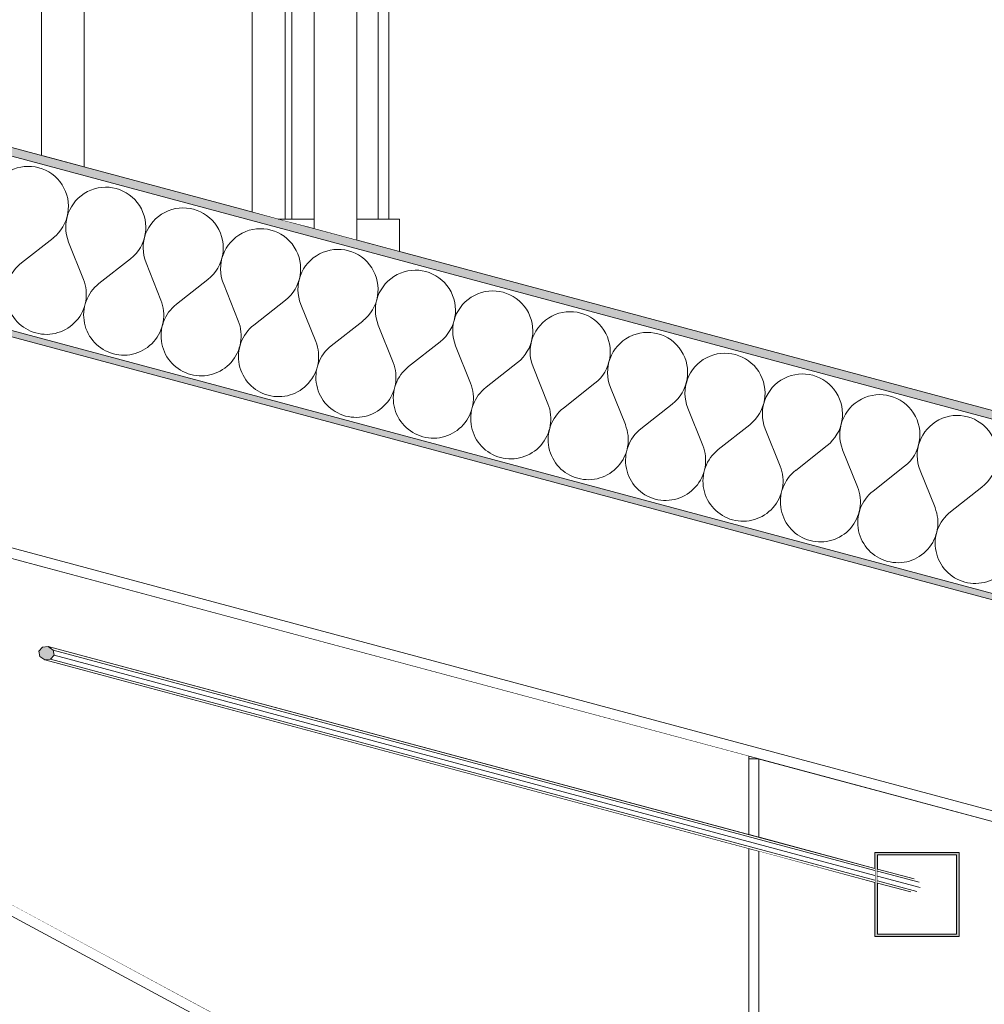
# Model space of a CAD drawing. Header units: millimetres. Extents: x -12989 to 381717, y -50461 to 30884.
# Tile 58 of 63: x 377119 to 378265, y -40516 to -39346. Entities that reach past the tile are written whole.
import ezdxf

# ---------------------------------------------------------------- set-up
doc = ezdxf.new("R2010")
doc.units = ezdxf.units.MM
doc.header["$MEASUREMENT"] = 0
doc.linetypes.add('Wipeout_Contour', pattern=[1000, 0, -1000])
for name, color, linetype in [('A_WYM_SYTUACJA', 7, 'Continuous'), ('AS_Belki.Import IFC', 7, 'Continuous'), ('AS_Blachy.Import IFC', 7, 'Continuous'), ('Nowe_04-ŚCIANY DZIAŁOWE', 7, 'Continuous'), ('Nowe_A__DACHY', 7, 'Continuous'), ('Nowe_A_WN_WYPOSAZENIE', 7, 'Continuous')]:
    doc.layers.add(name, color=color, linetype=linetype)
for name, color, linetype, lineweight in [('A_WYM_SYTUACJA_Nr_pióra__1', 7, 'Continuous', 13), ('A_WYM_SYTUACJA_Nr_pióra__45', 7, 'Continuous', 15), ('A_WYM_SYTUACJA_Nr_pióra__85', 7, 'Continuous', 13), ('AS_Belki.Import IFC_Nr_pióra__1', 7, 'Continuous', 13), ('AS_Belki.Import IFC_Nr_pióra__90', 7, 'Continuous', 13), ('AS_Blachy.Import IFC_Nr_pióra__4', 7, 'Continuous', 13), ('Nowe_A__DACHY_Nr_pióra__52', 7, 'Continuous', 15), ('Nowe_A__DACHY_Nr_pióra__72', 7, 'Continuous', 13), ('Nowe_A_WN_WYPOSAZENIE_Nr_pióra__4', 7, 'Continuous', 13)]:
    doc.layers.add(name, color=color, linetype=linetype, lineweight=lineweight)
doc.layers.add('Nowe_A__DACHY_Nr_pióra__162', color=7, linetype='Continuous', lineweight=5, true_color=0x6a6a6a)
doc.layers.add('Nowe_A__DACHY_Nr_pióra__174', color=7, linetype='Continuous', lineweight=5, true_color=0x6a6a6a)
doc.styles.add('STYL_AUTOMATYCZNY_5', font='arial.ttf')
doc.dimstyles.new('STYL_AUTOMATYCZNY__1', dxfattribs={"dimtxt": 139.999998, "dimasz": 57, "dimexe": 0.18, "dimexo": 0.0625, "dimgap": 0, "dimtad": 1, "dimdec": 0, "dimlfac": 0.1, "dimzin": 0, "dimdsep": 46, "dimtxsty": 'STYL_AUTOMATYCZNY_5', "dimblk": 'ARROWHEAD_6', "dimblk1": 'ARROWHEAD_6', "dimblk2": 'ARROWHEAD_6', "dimcen": 0.09, "dimse1": 1, "dimse2": 1, "dimclrd": 7, "dimclre": 7, "dimclrt": 7, "dimadec": 0, "dimazin": 0, "dimtfac": 1, "dimtdec": 4, "dimtmove": 0, "dimatfit": 3, "dimfxl": 0, "dimtolj": 1, "dimtzin": 0, "dimarcsym": 0})

# ---------------------------------------------------------------- blocks, each defined once
blk = doc.blocks.new('ElemPrzekroju_8_1', base_point=(363535.4, -45960.6))
at = {"color": 254, "linetype": 'Wipeout_Contour', "lineweight": 0, "ltscale": 1515404.826764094}
blk.add_wipeout([(376821.2, -39283.1), (376872, -39283.1), (376872, -38557), (376821.2, -38557)], dxfattribs=at).dxf.layer = 'Nowe_A_WN_WYPOSAZENIE'
at = {"color": 254, "linetype": 'Wipeout_Contour', "lineweight": 0, "ltscale": 1515618.144021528}
blk.add_wipeout([(376887.9, -39438.8), (376896.1, -39441), (376896.1, -38557), (376887.9, -38557)], dxfattribs=at).dxf.layer = 'Nowe_A_WN_WYPOSAZENIE'
at = {"color": 254, "linetype": 'Wipeout_Contour', "lineweight": 0, "ltscale": 1516741.27231344}
blk.add_wipeout([(377145, -39507.7), (377195.8, -39521.3), (377195.8, -38557), (377145, -38557)], dxfattribs=at).dxf.layer = 'Nowe_A_WN_WYPOSAZENIE'
at = {"color": 254, "linetype": 'Wipeout_Contour', "lineweight": 0, "ltscale": 1517821.763795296}
blk.add_wipeout([(377434.3, -38557), (377434.3, -39583.1), (377442.4, -39583.1), (377442.4, -38557)], dxfattribs=at).dxf.layer = 'Nowe_A_WN_WYPOSAZENIE'
at = {"color": 254, "linetype": 'Wipeout_Contour', "lineweight": 0, "ltscale": 1517981.54338207}
blk.add_wipeout([(377468.8, -39283.1), (377519.6, -39283.1), (377519.6, -38557), (377468.8, -38557)], dxfattribs=at).dxf.layer = 'Nowe_A_WN_WYPOSAZENIE'
at = {"color": 254, "linetype": 'Wipeout_Contour', "lineweight": 0, "ltscale": 1515214.662622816}
blk.add_wipeout([(376795.8, -38607.8), (376783.1, -38607.8), (376783.1, -39410.8), (376795.8, -39414.2)], dxfattribs=at).dxf.layer = 'Nowe_A_WN_WYPOSAZENIE'
at = {"color": 254, "linetype": 'Wipeout_Contour', "lineweight": 0, "ltscale": 1518281.59452651}
blk.add_wipeout([(377545, -38607.8), (377545, -39583.1), (377557.7, -39583.1), (377557.7, -38607.8)], dxfattribs=at).dxf.layer = 'Nowe_A_WN_WYPOSAZENIE'
at = {"color": 254, "linetype": 'Wipeout_Contour', "lineweight": 0, "ltscale": 1515063.853116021}
blk.add_wipeout([(376770.4, -38607.8), (376821.2, -38607.8), (376821.2, -38557), (376770.4, -38557)], dxfattribs=at).dxf.layer = 'Nowe_A_WN_WYPOSAZENIE'
at = {"color": 254, "linetype": 'Wipeout_Contour', "lineweight": 0, "ltscale": 1515424.05180805}
blk.add_wipeout([(376884.7, -38557), (376884.7, -38607.8), (376887.9, -38607.8), (376887.9, -38557)], dxfattribs=at).dxf.layer = 'Nowe_A_WN_WYPOSAZENIE'
at = {"color": 254, "linetype": 'Wipeout_Contour', "lineweight": 0, "ltscale": 1515713.113029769}
blk.add_wipeout([(376935, -38557), (376896.1, -38557), (376896.1, -39441), (376935, -39451.5)], dxfattribs=at).dxf.layer = 'Nowe_A_WN_WYPOSAZENIE'
at = {"color": 254, "linetype": 'Wipeout_Contour', "lineweight": 0, "ltscale": 1516209.043328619}
blk.add_wipeout([(377022.2, -38607.8), (377145, -38607.8), (377145, -38557), (377022.2, -38557)], dxfattribs=at).dxf.layer = 'Nowe_A_WN_WYPOSAZENIE'
at = {"color": 254, "linetype": 'Wipeout_Contour', "lineweight": 0, "ltscale": 1897223.158231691}
blk.add_wipeout([(377395.3, -38557), (377395.3, -39574.8), (377426.2, -39583.1), (377434.3, -39583.1), (377434.3, -38557)], dxfattribs=at).dxf.layer = 'Nowe_A_WN_WYPOSAZENIE'
at = {"color": 254, "linetype": 'Wipeout_Contour', "lineweight": 0, "ltscale": 1517667.786064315}
blk.add_wipeout([(377456.1, -38557), (377444.2, -38557), (377444.2, -38607.8), (377456.1, -38607.8)], dxfattribs=at).dxf.layer = 'Nowe_A_WN_WYPOSAZENIE'
at = {"color": 254, "linetype": 'Wipeout_Contour', "lineweight": 0, "ltscale": 1518045.095631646}
blk.add_wipeout([(377570.4, -38557), (377519.6, -38557), (377519.6, -38607.8), (377570.4, -38607.8)], dxfattribs=at).dxf.layer = 'Nowe_A_WN_WYPOSAZENIE'
at = {"color": 254, "linetype": 'Wipeout_Contour', "lineweight": 0, "ltscale": 1515584.054709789}
blk.add_wipeout([(376821.2, -39421), (376872, -39434.6), (376872, -39283.1), (376821.2, -39283.1)], dxfattribs=at).dxf.layer = 'Nowe_A_WN_WYPOSAZENIE'
at = {"color": 254, "linetype": 'Wipeout_Contour', "lineweight": 0, "ltscale": 1518463.838741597}
blk.add_wipeout([(377519.6, -39608.1), (377570.4, -39621.7), (377570.4, -39583.1), (377519.6, -39583.1)], dxfattribs=at).dxf.layer = 'Nowe_A_WN_WYPOSAZENIE'
at = {"layer": 'Nowe_A_WN_WYPOSAZENIE_Nr_pióra__4', "color": 7, "linetype": 'Continuous', "lineweight": 13}
for p, q in [((376821.2, -38557), (376770.4, -38557)), ((376770.4, -38607.8), (376770.4, -38557)), ((376821.2, -39283.1), (376821.2, -38557)), ((376896.1, -39441), (376896.1, -38557)), ((377145, -39507.7), (377145, -38557)), ((377570.4, -38557), (377519.6, -38557)), ((377570.4, -38607.8), (377570.4, -38557)), ((376821.2, -38607.8), (376770.4, -38607.8)), ((376783.1, -39410.8), (376783.1, -38607.8)), ((376795.8, -39414.2), (376795.8, -38607.8)), ((377570.4, -38607.8), (377519.6, -38607.8)), ((377545, -39583.1), (377545, -38607.8)), ((377557.7, -39583.1), (377557.7, -38607.8)), ((376821.2, -39421), (376821.2, -39283.1)), ((376821.2, -39283.1), (376872, -39283.1)), ((376872, -39434.6), (376872, -39283.1)), ((377570.4, -39621.7), (377570.4, -39583.1))]:
    blk.add_line(p, q, dxfattribs=at)
at = {"color": 254, "linetype": 'Wipeout_Contour', "lineweight": 0, "ltscale": 1515392.335884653}
blk.add_wipeout([(376884.7, -38607.8), (376884.7, -38557), (376872, -38557), (376872, -38607.8)], dxfattribs=at).dxf.layer = 'Nowe_A_WN_WYPOSAZENIE'
at = {"color": 254, "linetype": 'Wipeout_Contour', "lineweight": 0, "ltscale": 1515791.263735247}
blk.add_wipeout([(377022.2, -38557), (376935, -38557), (376935, -38607.8), (377022.2, -38607.8)], dxfattribs=at).dxf.layer = 'Nowe_A_WN_WYPOSAZENIE'
at = {"color": 254, "linetype": 'Wipeout_Contour', "lineweight": 0, "ltscale": 1517296.975273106}
blk.add_wipeout([(377318.6, -38557), (377318.6, -38607.8), (377395.3, -38607.8), (377395.3, -38557)], dxfattribs=at).dxf.layer = 'Nowe_A_WN_WYPOSAZENIE'
at = {"color": 254, "linetype": 'Wipeout_Contour', "lineweight": 0, "ltscale": 1517640.639225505}
blk.add_wipeout([(377442.4, -38557), (377442.4, -38607.8), (377444.2, -38607.8), (377444.2, -38557)], dxfattribs=at).dxf.layer = 'Nowe_A_WN_WYPOSAZENIE'
at = {"color": 254, "linetype": 'Wipeout_Contour', "lineweight": 0, "ltscale": 1517716.606769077}
blk.add_wipeout([(377468.8, -38607.8), (377468.8, -38557), (377456.1, -38557), (377456.1, -38607.8)], dxfattribs=at).dxf.layer = 'Nowe_A_WN_WYPOSAZENIE'
at = {"color": 254, "linetype": 'Wipeout_Contour', "lineweight": 0, "ltscale": 1138573.840392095}
blk.add_wipeout([(377468.8, -39583.1), (377426.2, -39583.1), (377468.8, -39594.5)], dxfattribs=at).dxf.layer = 'Nowe_A_WN_WYPOSAZENIE'
at = {"layer": 'Nowe_A_WN_WYPOSAZENIE_Nr_pióra__4', "color": 7, "linetype": 'Continuous', "lineweight": 13}
for p, q in [((376821.2, -38557), (376872, -38557)), ((376872, -39283.1), (376872, -38557)), ((376884.7, -38557), (376872, -38557)), ((376887.9, -38557), (376884.7, -38557)), ((376884.7, -38607.8), (376884.7, -38557)), ((376887.9, -38557), (376896.1, -38557)), ((376887.9, -39438.8), (376887.9, -38557)), ((376896.1, -38557), (376935, -38557)), ((376935, -39451.5), (376935, -38557)), ((377022.2, -38557), (376935, -38557)), ((377145, -38557), (377022.2, -38557)), ((377434.3, -38557), (377395.3, -38557)), ((377395.3, -39574.8), (377395.3, -38557)), ((377442.4, -38557), (377434.3, -38557)), ((377434.3, -39583.1), (377434.3, -38557)), ((377442.4, -39583.1), (377442.4, -38557)), ((377444.2, -38557), (377442.4, -38557)), ((377456.1, -38557), (377444.2, -38557)), ((377468.8, -38557), (377456.1, -38557)), ((377456.1, -38607.8), (377456.1, -38557)), ((377468.8, -38557), (377519.6, -38557)), ((376884.7, -38607.8), (376872, -38607.8)), ((376887.9, -38607.8), (376884.7, -38607.8)), ((377022.2, -38607.8), (376935, -38607.8)), ((377145, -38607.8), (377022.2, -38607.8)), ((377444.2, -38607.8), (377442.4, -38607.8)), ((377456.1, -38607.8), (377444.2, -38607.8)), ((377468.8, -38607.8), (377456.1, -38607.8))]:
    blk.add_line(p, q, dxfattribs=at)
at = {"color": 254, "linetype": 'Wipeout_Contour', "lineweight": 0, "ltscale": 1516899.891278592}
blk.add_wipeout([(377318.6, -38557), (377195.8, -38557), (377195.8, -38607.8), (377318.6, -38607.8)], dxfattribs=at).dxf.layer = 'Nowe_A_WN_WYPOSAZENIE'
at = {"color": 254, "linetype": 'Wipeout_Contour', "lineweight": 0, "ltscale": 1518196.602282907}
blk.add_wipeout([(377468.8, -39283.1), (377468.8, -39594.5), (377519.6, -39608.1), (377519.6, -39283.1)], dxfattribs=at).dxf.layer = 'Nowe_A_WN_WYPOSAZENIE'
at = {"layer": 'Nowe_A_WN_WYPOSAZENIE_Nr_pióra__4', "color": 7, "linetype": 'Continuous', "lineweight": 13}
for p, q in [((377195.8, -38557), (377145, -38557)), ((377195.8, -39521.3), (377195.8, -38557)), ((377318.6, -38557), (377195.8, -38557)), ((377395.3, -38557), (377318.6, -38557)), ((377468.8, -39283.1), (377468.8, -38557)), ((377519.6, -39283.1), (377519.6, -38557)), ((377318.6, -38607.8), (377195.8, -38607.8)), ((377395.3, -38607.8), (377318.6, -38607.8)), ((377468.8, -39583.1), (377468.8, -39283.1)), ((377468.8, -39283.1), (377519.6, -39283.1)), ((377519.6, -39608.1), (377519.6, -39283.1)), ((377468.8, -39583.1), (377426.2, -39583.1)), ((377468.8, -39594.5), (377468.8, -39583.1)), ((377570.4, -39583.1), (377519.6, -39583.1))]:
    blk.add_line(p, q, dxfattribs=at)
blk = doc.blocks.new('ElemPrzekroju_19_1', base_point=(363535.4, -45960.6))
at = {"color": 254, "linetype": 'Wipeout_Contour', "lineweight": 0, "ltscale": 18532288.84054093}
blk.add_wipeout([(364085.4, -40868.8), (364085.4, -45960.6), (365405.4, -45960.6), (365385.4, -45940.6), (365385.4, -44980.6), (365405.4, -44960.6), (365385.4, -44940.6), (365385.4, -43980.6), (365405.4, -43960.6), (365385.4, -43940.6), (365385.4, -42980.6), (365405.4, -42960.6), (365385.4, -42940.6), (365385.4, -42890.6), (365535.4, -42890.6), (365535.4, -42940.6), (365515.4, -42960.6), (365535.4, -42980.6), (365535.4, -43940.6), (365515.4, -43960.6), (365535.4, -43980.6), (365535.4, -44940.6), (365515.4, -44960.6), (365535.4, -44980.6), (365535.4, -45940.6), (365515.4, -45960.6), (368165.8, -45960.6), (368165.8, -43900.6), (369175.8, -43900.6), (369175.8, -45960.6), (377985.4, -45960.6), (377985.4, -40868.8), (377979.8, -40879.2), (376871, -40282.5), (376876.7, -40272), (376874.1, -40270.6), (376865.7, -40301.8), (376827, -40291.4), (376832.2, -40272.1), (371041.4, -38720.5), (371041.4, -38736.8), (371029.4, -38736.8), (371029.4, -38720.5), (365238.6, -40272.1), (365243.8, -40291.4), (365205.1, -40301.8), (365196.8, -40270.6), (365194.1, -40272), (365199.8, -40282.5), (364091, -40879.2)], dxfattribs=at).dxf.layer = 'Nowe_04-ŚCIANY DZIAŁOWE'
at = {"color": 254, "linetype": 'Wipeout_Contour', "lineweight": 0, "ltscale": 1140371.059917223}
blk.add_wipeout([(377997.4, -40224.1), (377985.4, -40220.8), (377985.4, -40224.1)], dxfattribs=at).dxf.layer = 'Nowe_04-ŚCIANY DZIAŁOWE'
blk = doc.blocks.new('ElemPrzekroju_64_1', base_point=(363535.4, -45960.6))
at = {"color": 254, "linetype": 'Wipeout_Contour', "lineweight": 0, "ltscale": 4563617.158161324}
blk.add_wipeout([(377997.4, -40317.2), (378135.4, -40354.2), (378135.4, -40335.2), (378235.4, -40335.2), (378235.4, -40435.2), (378135.4, -40435.2), (378135.4, -40370.8), (377997.4, -40333.8), (377997.4, -40868.6), (378373.4, -40868.6), (378373.4, -40324.8), (377997.4, -40224.1)], dxfattribs=at).dxf.layer = 'AS_Blachy.Import IFC'
at = {"color": 254, "linetype": 'Wipeout_Contour', "lineweight": 0, "ltscale": 4183584.413612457}
blk.add_wipeout([(378138.4, -40355), (378182.2, -40366.7), (378187.9, -40370.7), (378189, -40376.9), (378185, -40381.6), (378178, -40382.2), (378138.4, -40371.6), (378138.4, -40432.2), (378232.4, -40432.2), (378232.4, -40338.2), (378138.4, -40338.2)], dxfattribs=at).dxf.layer = 'AS_Blachy.Import IFC'
blk = doc.blocks.new('ElemPrzekroju_72_1', base_point=(363535.4, -45960.6))
at = {"color": 254, "linetype": 'Wipeout_Contour', "lineweight": 0, "ltscale": 1518412.399633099}
blk.add_wipeout([(376871, -40282.5), (377979.8, -40879.2), (377985.5, -40868.6), (376876.7, -40272)], dxfattribs=at).dxf.layer = 'AS_Blachy.Import IFC'
at = {"layer": 'AS_Blachy.Import IFC_Nr_pióra__4', "color": 7, "linetype": 'Continuous', "lineweight": 13}
for p, q in [((376876.7, -40272), (376871, -40282.5)), ((377979.8, -40879.2), (376871, -40282.5)), ((377985.4, -40868.6), (376876.7, -40272)), ((377985.4, -40868.8), (377979.8, -40879.2)), ((377985.5, -40868.6), (377985.4, -40868.6)), ((377985.5, -40868.6), (377985.4, -40868.8))]:
    blk.add_line(p, q, dxfattribs=at)
blk = doc.blocks.new('ElemPrzekroju_73_1', base_point=(363535.4, -45960.6))
at = {"color": 254, "linetype": 'Wipeout_Contour', "lineweight": 0, "ltscale": 8723688.518484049}
blk.add_wipeout([(376882.2, -40240), (376874, -40270.6), (377985.4, -40868.6), (377985.4, -40330.6), (377148.8, -40106.4), (377143.1, -40102.4), (377141.9, -40096.3), (377146, -40091.5), (377152.9, -40090.9), (377985.4, -40314), (377985.4, -40220.8), (376960.9, -39946.3), (376952.6, -39977.2), (376972, -39982.4), (376966.3, -40003.7), (376947, -39998.5), (376920.3, -40098), (376939.6, -40103.2), (376933.9, -40124.4), (376914.6, -40119.2), (376887.9, -40218.7), (376907.3, -40223.9), (376901.6, -40245.1)], dxfattribs=at).dxf.layer = 'AS_Blachy.Import IFC'
at = {"layer": 'AS_Blachy.Import IFC_Nr_pióra__4', "color": 7, "linetype": 'Continuous', "lineweight": 13}
for p, q in [((377985.4, -40220.8), (377985.4, -40224.1)), ((376876.7, -40272), (376874, -40270.6))]:
    blk.add_line(p, q, dxfattribs=at)
blk = doc.blocks.new('ElemPrzekroju_81_1', base_point=(363535.4, -45960.6))
at = {"color": 254, "linetype": 'Wipeout_Contour', "lineweight": 0, "ltscale": 1519173.26460136}
blk.add_wipeout([(376960.9, -39946.3), (378370.6, -40324), (378373.7, -40312.4), (376964, -39934.7)], dxfattribs=at).dxf.layer = 'AS_Blachy.Import IFC'
at = {"layer": 'AS_Blachy.Import IFC_Nr_pióra__4', "color": 7, "linetype": 'Continuous', "lineweight": 13}
for p, q in [((376960.9, -39946.3), (376964, -39934.7)), ((376964, -39934.7), (378373.4, -40312.4)), ((376960.9, -39946.3), (378370.6, -40324)), ((378370.6, -40324), (378373.4, -40313.4)), ((378373.4, -40312.4), (378373.7, -40312.4)), ((378373.4, -40313.4), (378373.7, -40312.4))]:
    blk.add_line(p, q, dxfattribs=at)
blk = doc.blocks.new('ElemPrzekroju_82_1', base_point=(363535.4, -45960.6))
at = {"color": 254, "linetype": 'Wipeout_Contour', "lineweight": 0, "ltscale": 1520521.818680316}
blk.add_wipeout([(377985.4, -40314), (377997.4, -40317.2), (377997.4, -40224.1), (377985.4, -40224.1)], dxfattribs=at).dxf.layer = 'AS_Blachy.Import IFC'
at = {"color": 254, "linetype": 'Wipeout_Contour', "lineweight": 0, "ltscale": 2662391.458770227}
blk.add_wipeout([(377985.4, -40330.6), (377985.4, -40868.6), (377985.5, -40868.6), (377985.4, -40868.8), (377985.4, -45960.6), (377997.4, -45960.6), (377997.4, -40333.8)], dxfattribs=at).dxf.layer = 'AS_Blachy.Import IFC'
at = {"layer": 'AS_Blachy.Import IFC_Nr_pióra__4', "color": 7, "linetype": 'Continuous', "lineweight": 13}
for p, q in [((377985.4, -40314), (377985.4, -40224.1)), ((377997.4, -40224.1), (377985.4, -40224.1)), ((377997.4, -40317.2), (377997.4, -40224.1)), ((377985.4, -40868.6), (377985.4, -40330.6)), ((377997.4, -45960.6), (377997.4, -40333.8))]:
    blk.add_line(p, q, dxfattribs=at)
blk = doc.blocks.new('*X96', base_point=(363535.4, -45960.6))
at = {"layer": 'Nowe_A__DACHY_Nr_pióra__174', "color": 251, "linetype": 'Continuous', "lineweight": 5, "true_color": 0x6a6a6a}
for p, q in [((377158.7, -39605.6), (377121.2, -39635)), ((377177.1, -39610.5), (377194.8, -39654.7)), ((377250.7, -39630.2), (377213.2, -39659.6)), ((377269.1, -39635.1), (377286.8, -39679.3)), ((377342.7, -39654.9), (377305.2, -39684.3)), ((377361.1, -39659.8), (377378.8, -39704)), ((377434.7, -39679.5), (377397.2, -39708.9)), ((377453.1, -39684.4), (377470.8, -39728.6)), ((377526.7, -39704.2), (377489.2, -39733.6)), ((377545.1, -39709.1), (377562.8, -39753.3)), ((377618.7, -39728.8), (377581.2, -39758.2)), ((377637.1, -39733.7), (377654.8, -39777.9)), ((377710.7, -39753.5), (377673.2, -39782.9)), ((377729.1, -39758.4), (377746.8, -39802.6)), ((377802.6, -39778.1), (377765.2, -39807.5)), ((377821, -39783), (377838.8, -39827.2)), ((377894.6, -39802.8), (377857.2, -39832.2)), ((377913, -39807.7), (377930.8, -39851.9)), ((377986.6, -39827.4), (377949.2, -39856.8)), ((378005, -39832.3), (378022.8, -39876.5)), ((378078.6, -39852.1), (378041.2, -39881.5)), ((378097, -39857), (378114.8, -39901.2)), ((378170.6, -39876.7), (378133.2, -39906.1)), ((378189, -39881.6), (378206.8, -39925.8)), ((378262.6, -39901.4), (378225.2, -39930.8))]:
    blk.add_line(p, q, dxfattribs=at)
for centre, start, end in [((377129.3, -39568.1), 308.1301, 201.8699), ((377221.3, -39592.8), 308.1301, 201.8699), ((377313.3, -39617.4), 308.1301, 201.8699), ((377405.3, -39642.1), 308.1301, 201.8699), ((377497.3, -39666.7), 308.1301, 201.8699), ((377150.6, -39672.4), 128.1301, 255), ((377589.3, -39691.4), 308.1301, 201.8699), ((377150.6, -39672.4), 255, 21.8699), ((377242.6, -39697.1), 128.1301, 255), ((377681.2, -39716), 308.1301, 201.8699), ((377242.6, -39697.1), 255, 21.8699), ((377334.6, -39721.7), 128.1301, 255), ((377773.2, -39740.7), 308.1301, 201.8699), ((377334.6, -39721.7), 255, 21.8699), ((377426.6, -39746.4), 128.1301, 255), ((377865.2, -39765.3), 308.1301, 201.8699), ((377426.6, -39746.4), 255, 21.8699), ((377518.6, -39771), 128.1301, 255), ((377957.2, -39790), 308.1301, 201.8699), ((377518.6, -39771), 255, 21.8699), ((377610.6, -39795.7), 128.1301, 255), ((378049.2, -39814.6), 308.1301, 201.8699), ((377610.6, -39795.7), 255, 21.8699), ((377702.6, -39820.3), 128.1301, 255), ((378141.2, -39839.2), 308.1301, 201.8699), ((377702.6, -39820.3), 255, 21.8699), ((377794.6, -39845), 128.1301, 255), ((378233.2, -39863.9), 308.1301, 201.8699), ((377794.6, -39845), 255, 21.8699), ((377886.6, -39869.6), 128.1301, 255), ((377886.6, -39869.6), 255, 21.8699), ((377978.6, -39894.3), 128.1301, 255), ((377978.6, -39894.3), 255, 21.8699), ((378070.6, -39918.9), 128.1301, 255), ((378070.6, -39918.9), 255, 21.8699), ((378162.6, -39943.6), 128.1301, 255), ((378162.6, -39943.6), 255, 21.8699), ((378254.6, -39968.2), 128.1301, 255), ((378254.6, -39968.2), 255, 21.8699)]:
    blk.add_arc(centre, 47.6, start, end, dxfattribs=at)
blk = doc.blocks.new('*X97', base_point=(363535.4, -45960.6))
at = {"layer": 'Nowe_A__DACHY_Nr_pióra__162', "linetype": 'Continuous', "lineweight": 5, "true_color": 0x6a6a6a}
blk.add_hatch(color=251, dxfattribs=at).paths.add_polyline_path([(371035.4, -38088.1), (371035.4, -38095.3), (378565.4, -40113), (378565.4, -40105.7)])
blk = doc.blocks.new('ElemPrzekroju_84_1', base_point=(363535.4, -45960.6))
at = {"layer": 'Nowe_A__DACHY_Nr_pióra__162', "linetype": 'Continuous', "lineweight": 0, "true_color": 0x353535}
blk.add_hatch(color=250, dxfattribs=at).paths.add_polyline_path([(371035.4, -37881), (378565.4, -39898.7), (378565.4, -39888.3), (371035.4, -37870.7)])
at = {"color": 254, "linetype": 'Wipeout_Contour', "lineweight": 0, "ltscale": 1507295.40112912}
blk.add_wipeout([(371035.4, -38088.1), (378565.4, -40105.7), (378565.4, -39898.7), (371035.4, -37881)], dxfattribs=at).dxf.layer = 'Nowe_A__DACHY'
at = {"layer": 'Nowe_A__DACHY', "lineweight": 0}
blk.add_blockref('*X96', (363535.4, -45960.6), dxfattribs=at)
at = {"color": 254, "linetype": 'Wipeout_Contour', "lineweight": 0, "ltscale": 1507339.749444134}
blk.add_wipeout([(371035.4, -38088.1), (371035.4, -38095.3), (378565.4, -40113), (378565.4, -40105.7)], dxfattribs=at).dxf.layer = 'Nowe_A__DACHY'
at = {"layer": 'Nowe_A__DACHY_Nr_pióra__52', "color": 7, "linetype": 'Continuous', "lineweight": 15}
for p, q in [((371035.4, -37870.7), (378565.4, -39888.3)), ((371035.4, -37881), (378565.4, -39898.7)), ((371035.4, -38088.1), (378565.4, -40105.7))]:
    blk.add_line(p, q, dxfattribs=at)
at = {"layer": 'Nowe_A__DACHY_Nr_pióra__72', "color": 7, "linetype": 'Continuous', "lineweight": 13}
blk.add_line((371035.4, -38095.3), (378385.4, -40064.8), dxfattribs=at)
at = {"layer": 'Nowe_A__DACHY', "lineweight": 0}
blk.add_blockref('*X97', (363535.4, -45960.6), dxfattribs=at)
blk = doc.blocks.new('ElemPrzekroju_100_1', base_point=(363535.4, -45960.6))
at = {"layer": 'AS_Belki.Import IFC', "linetype": 'Continuous', "lineweight": 0, "true_color": 0x000000}
h = blk.add_hatch(color=18, dxfattribs=at)
h.paths.add_polyline_path([(378135.4, -40335.2), (378135.4, -40435.2), (378235.4, -40435.2), (378235.4, -40335.2)])
h.paths.add_polyline_path([(378232.4, -40338.2), (378232.4, -40432.2), (378138.4, -40432.2), (378138.4, -40338.2)], flags=0)
at = {"layer": 'AS_Belki.Import IFC_Nr_pióra__1', "color": 7, "linetype": 'Continuous', "lineweight": 13}
for p, q in [((378135.4, -40335.2), (378135.4, -40435.2)), ((378235.4, -40335.2), (378135.4, -40335.2)), ((378138.4, -40338.2), (378138.4, -40432.2)), ((378232.4, -40338.2), (378138.4, -40338.2)), ((378232.4, -40338.2), (378232.4, -40432.2)), ((378235.4, -40335.2), (378235.4, -40435.2)), ((378232.4, -40432.2), (378138.4, -40432.2)), ((378235.4, -40435.2), (378135.4, -40435.2))]:
    blk.add_line(p, q, dxfattribs=at)
blk = doc.blocks.new('ElemPrzekroju_108_1', base_point=(363535.4, -45960.6))
at = {"layer": 'AS_Belki.Import IFC_Nr_pióra__1', "color": 7, "linetype": 'Continuous', "lineweight": 13}
blk.add_line((377146, -40091.5), (377141.9, -40096.3), dxfattribs=at)
at = {"color": 254, "linetype": 'Wipeout_Contour', "lineweight": 0, "ltscale": 1519135.81481477}
blk.add_wipeout([(377158.6, -40094.9), (377159.8, -40101.1), (378135.4, -40362.5), (378135.4, -40356.6)], dxfattribs=at).dxf.layer = 'AS_Belki.Import IFC'
at = {"color": 254, "linetype": 'Wipeout_Contour', "lineweight": 0, "ltscale": 1521247.322163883}
blk.add_wipeout([(378138.4, -40363.3), (378189, -40376.9), (378187.9, -40370.7), (378138.4, -40357.4)], dxfattribs=at).dxf.layer = 'AS_Belki.Import IFC'
at = {"color": 254, "linetype": 'Wipeout_Contour', "lineweight": 0, "ltscale": 1519127.035238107}
blk.add_wipeout([(377152.9, -40090.9), (377158.6, -40094.9), (378135.4, -40356.6), (378135.4, -40354.2)], dxfattribs=at).dxf.layer = 'AS_Belki.Import IFC'
at = {"layer": 'AS_Belki.Import IFC_Nr_pióra__1', "color": 7, "linetype": 'Continuous', "lineweight": 13}
for q in [(377146, -40091.5), (377158.6, -40094.9)]:
    blk.add_line((377152.9, -40090.9), q, dxfattribs=at)
at = {"color": 254, "linetype": 'Wipeout_Contour', "lineweight": 0, "ltscale": 1521238.626106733}
blk.add_wipeout([(378182.2, -40366.7), (378138.4, -40355), (378138.4, -40357.4), (378187.9, -40370.7)], dxfattribs=at).dxf.layer = 'AS_Belki.Import IFC'
at = {"color": 254, "linetype": 'Wipeout_Contour', "lineweight": 0, "ltscale": 1519135.298064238}
blk.add_wipeout([(377159.8, -40101.1), (377155.7, -40105.8), (378135.4, -40368.3), (378135.4, -40362.5)], dxfattribs=at).dxf.layer = 'AS_Belki.Import IFC'
at = {"color": 254, "linetype": 'Wipeout_Contour', "lineweight": 0, "ltscale": 1521246.879360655}
blk.add_wipeout([(378138.4, -40369.1), (378185, -40381.6), (378189, -40376.9), (378138.4, -40363.3)], dxfattribs=at).dxf.layer = 'AS_Belki.Import IFC'
at = {"color": 254, "linetype": 'Wipeout_Contour', "lineweight": 0, "ltscale": 1519125.793613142}
blk.add_wipeout([(377155.7, -40105.8), (377148.8, -40106.4), (378135.4, -40370.8), (378135.4, -40368.3)], dxfattribs=at).dxf.layer = 'AS_Belki.Import IFC'
at = {"layer": 'AS_Belki.Import IFC', "linetype": 'Continuous', "lineweight": 0, "true_color": 0x000000}
blk.add_hatch(color=18, dxfattribs=at).paths.add_polyline_path([(377158.6, -40094.9), (377152.9, -40090.9), (377146, -40091.5), (377141.9, -40096.3), (377143.1, -40102.4), (377148.8, -40106.4), (377155.7, -40105.8), (377159.8, -40101.1)])
at = {"layer": 'AS_Belki.Import IFC_Nr_pióra__1', "color": 7, "linetype": 'Continuous', "lineweight": 13}
for p, q in [((377158.6, -40094.9), (377159.8, -40101.1)), ((377141.9, -40096.3), (377143.1, -40102.4)), ((377143.1, -40102.4), (377148.8, -40106.4)), ((377155.7, -40105.8), (377148.8, -40106.4)), ((377159.8, -40101.1), (377155.7, -40105.8))]:
    blk.add_line(p, q, dxfattribs=at)
at = {"layer": 'AS_Belki.Import IFC_Nr_pióra__90', "color": 7, "linetype": 'Continuous', "lineweight": 13}
for p, q in [((378135.4, -40354.2), (377152.9, -40090.9)), ((378135.4, -40356.6), (377158.6, -40094.9)), ((378135.4, -40362.5), (377159.8, -40101.1))]:
    blk.add_line(p, q, dxfattribs=at)
at = {"color": 254, "linetype": 'Wipeout_Contour', "lineweight": 0, "ltscale": 1521237.457406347}
blk.add_wipeout([(378138.4, -40371.6), (378178, -40382.2), (378185, -40381.6), (378138.4, -40369.1)], dxfattribs=at).dxf.layer = 'AS_Belki.Import IFC'
at = {"layer": 'AS_Belki.Import IFC_Nr_pióra__90', "color": 7, "linetype": 'Continuous', "lineweight": 13}
for p, q in [((378135.4, -40370.8), (377148.8, -40106.4)), ((378135.4, -40368.3), (377155.7, -40105.8)), ((378182.2, -40366.7), (378138.4, -40355)), ((378187.9, -40370.7), (378138.4, -40357.4)), ((378189, -40376.9), (378138.4, -40363.3)), ((378185, -40381.6), (378138.4, -40369.1)), ((378178, -40382.2), (378138.4, -40371.6))]:
    blk.add_line(p, q, dxfattribs=at)
blk = doc.blocks.new('*D189', base_point=(363535.4, -45960.6))
at = {"layer": 'A_WYM_SYTUACJA_Nr_pióra__45', "color": 7, "linetype": 'Continuous', "lineweight": 15}
for p, q in [((371249.3, -37188.4), (371175.8, -37230.9)), ((378705.8, -39248.5), (378779.3, -39206.1))]:
    blk.add_line(p, q, dxfattribs=at)
at = {"layer": 'A_WYM_SYTUACJA_Nr_pióra__85', "color": 7, "linetype": 'Continuous', "lineweight": 13}
for p, q in [((371198, -37264), (371227.1, -37155.3)), ((371169.1, -37198), (371212.5, -37209.7)), ((371212.5, -37209.7), (378742.5, -39227.3)), ((378728, -39281.6), (378757.1, -39173)), ((378742.5, -39227.3), (378786, -39239))]:
    blk.add_line(p, q, dxfattribs=at)
at = {"layer": 'A_WYM_SYTUACJA_Nr_pióra__1', "color": 7, "lineweight": 13, "insert": (374830.1, -38150), "char_height": 140, "attachment_point": 7, "rotation": 345, "style": 'STYL_AUTOMATYCZNY_5'}
blk.add_mtext('\\A1;{\\pql;\\fArial|b0|i0|c238|p0;\\W1.000000;780}', dxfattribs=at)
blk = doc.blocks.new('ARROWHEAD_6')
at = {"color": 0, "linetype": 'Continuous', "lineweight": 0}
for p, q in [((-0.5, -0.5), (0.5, 0.5)), ((0, 0), (-1, 0))]:
    blk.add_line(p, q, dxfattribs=at)

msp = doc.modelspace()

# ---------------------------------------------------------------- block references
at = {"layer": 'Nowe_A_WN_WYPOSAZENIE', "lineweight": 0}
msp.add_blockref('ElemPrzekroju_8_1', (363535.4, -45960.6), dxfattribs=at)

# ---------------------------------------------------------------- next in the draw order: block references
at = {"layer": 'Nowe_04-ŚCIANY DZIAŁOWE', "lineweight": 0}
msp.add_blockref('ElemPrzekroju_19_1', (363535.4, -45960.6), dxfattribs=at)

# ---------------------------------------------------------------- next in the draw order: block references
at = {"layer": 'AS_Blachy.Import IFC', "lineweight": 0}
for name in ['ElemPrzekroju_64_1', 'ElemPrzekroju_72_1']:
    msp.add_blockref(name, (363535.4, -45960.6), dxfattribs=at)

# ---------------------------------------------------------------- next in the draw order: block references
at = {"layer": 'AS_Belki.Import IFC', "lineweight": 0}
msp.add_blockref('ElemPrzekroju_100_1', (363535.4, -45960.6), dxfattribs=at)
at = {"layer": 'AS_Blachy.Import IFC', "lineweight": 0}
msp.add_blockref('ElemPrzekroju_73_1', (363535.4, -45960.6), dxfattribs=at)

# ---------------------------------------------------------------- next in the draw order: block references
msp.add_blockref('ElemPrzekroju_81_1', (363535.4, -45960.6), dxfattribs=at)

# ---------------------------------------------------------------- next in the draw order: block references
msp.add_blockref('ElemPrzekroju_82_1', (363535.4, -45960.6), dxfattribs=at)
at = {"layer": 'Nowe_A__DACHY', "lineweight": 0}
msp.add_blockref('ElemPrzekroju_84_1', (363535.4, -45960.6), dxfattribs=at)

# ---------------------------------------------------------------- next in the draw order: block references
at = {"layer": 'AS_Belki.Import IFC', "lineweight": 0}
msp.add_blockref('ElemPrzekroju_108_1', (363535.4, -45960.6), dxfattribs=at)

# ---------------------------------------------------------------- next in the draw order: dimensions: what is measured, and where the dimension line sits
at = {"layer": 'A_WYM_SYTUACJA', "color": 7, "linetype": 'Continuous', "lineweight": 13}
dim = msp.add_linear_dim(base=(378742.5, -39227.3), p1=(371035.4, -37870.7), p2=(378565.4, -39888.3), angle=345, dimstyle='STYL_AUTOMATYCZNY__1', dxfattribs=at)
dim.commit()
dim.dimension.update_dxf_attribs({"geometry": '*D189', "text_midpoint": (375002.5, -38123.7), "dimtype": 160, "text_rotation": 345})

doc.saveas('drawing.dxf')
